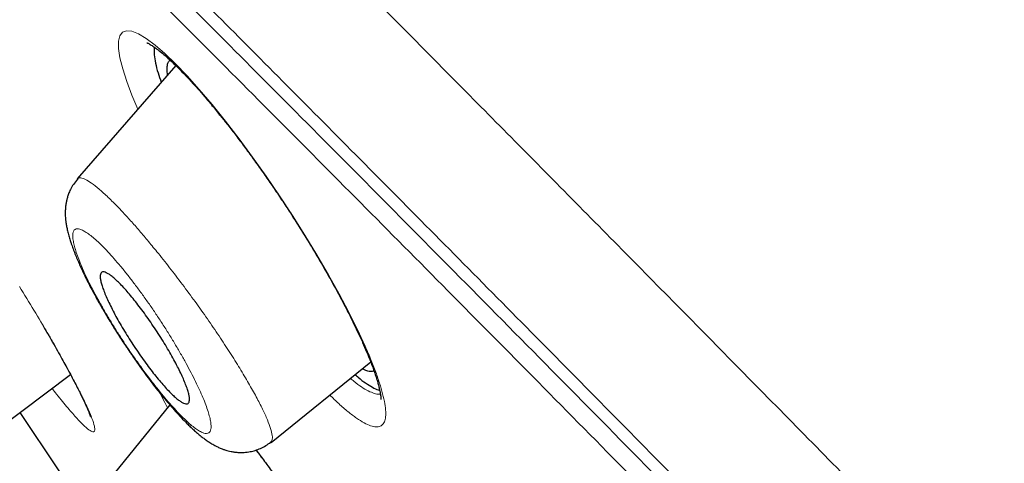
# Model space of a CAD drawing. Header units: millimetres. Extents: x 8 to 1170, y 12 to 886.
# Tile 42 of 256: x 65 to 76, y 855 to 860. Entities that reach past the tile are written whole.
import ezdxf

# ---------------------------------------------------------------- set-up
doc = ezdxf.new("R2010")
doc.units = ezdxf.units.MM

msp = doc.modelspace()

# ---------------------------------------------------------------- linework, layer by layer
at = {"color": 7, "linetype": 'Continuous', "lineweight": 30}
for p, q in [((66.49, 859.502), (65.339, 858.183)), ((67.601, 855.112), (68.762, 856.049)), ((64.052, 854.995), (65.262, 855.903)), ((66.42, 855.548), (65.653, 854.604))]:
    msp.add_line(p, q, dxfattribs=at)
at = {"color": 8, "linetype": 'Continuous', "lineweight": 0, "flags": 128}
for points in [[(66.048, 858.995), (65.979, 859.156), (65.918, 859.318), (65.871, 859.465), (65.839, 859.593), (65.822, 859.699), (65.822, 859.785), (65.837, 859.849), (65.868, 859.89), (65.914, 859.907), (65.976, 859.901), (66.054, 859.87), (66.145, 859.816), (66.248, 859.74), (66.362, 859.642), (66.487, 859.522), (66.622, 859.382), (66.764, 859.223), (66.914, 859.047), (67.07, 858.853), (67.228, 858.648), (67.386, 858.435), (67.543, 858.214), (67.699, 857.986), (67.85, 857.756), (67.995, 857.526), (68.135, 857.296), (68.269, 857.065), (68.394, 856.841), (68.507, 856.628), (68.608, 856.426), (68.697, 856.234), (68.697, 856.234)], [(68.697, 856.234), (68.678, 856.257), (68.668, 856.275)]]:
    msp.add_lwpolyline(points, dxfattribs=at)
at = {"color": 7, "linetype": 'Continuous', "lineweight": 30, "flags": 128}
msp.add_lwpolyline([(64.673, 855.461), (65.12, 854.792), (65.54, 854.169)], dxfattribs=at)
at = {"color": 8, "linetype": 'Continuous', "lineweight": 0}
for points, knots in [([(68.758, 885.374), (68.76, 885.372), (68.806, 885.348), (68.952, 885.246), (69.2, 885.066), (69.515, 884.823), (69.887, 884.526), (70.318, 884.173), (70.807, 883.765), (71.354, 883.303), (71.957, 882.786), (72.617, 882.215), (73.331, 881.591), (74.099, 880.914), (74.918, 880.186), (75.787, 879.408), (76.705, 878.58), (77.67, 877.705), (78.681, 876.782), (79.736, 875.814), (80.833, 874.801), (81.972, 873.744), (83.15, 872.644), (84.365, 871.505), (85.617, 870.327), (86.902, 869.113), (88.219, 867.865), (89.567, 866.584), (90.944, 865.272), (92.348, 863.933), (93.778, 862.567), (95.233, 861.176), (96.711, 859.764), (98.21, 858.333), (99.727, 856.884), (101.262, 855.419), (102.811, 853.941), (104.373, 852.452), (105.945, 850.953), (107.525, 849.445), (109.109, 847.931), (110.696, 846.411), (112.283, 844.887), (113.865, 843.36), (115.44, 841.833), (117.005, 840.308), (118.559, 838.787), (120.098, 837.274), (121.622, 835.77), (123.13, 834.281), (124.62, 832.808), (126.092, 831.358), (127.543, 829.931), (128.974, 828.535), (130.386, 827.173), (131.777, 825.846), (133.146, 824.558), (134.493, 823.311), (135.817, 822.107), (137.114, 820.947), (138.384, 819.832), (139.624, 818.763), (140.83, 817.743), (142.004, 816.767), (142.753, 816.158), (143.128, 815.852)], [0, 0, 0, 0, 0.000812, 0.016931, 0.033051, 0.049171, 0.065292, 0.081413, 0.097534, 0.113656, 0.12978, 0.145905, 0.16203, 0.178155, 0.194282, 0.21041, 0.226539, 0.242668, 0.258798, 0.274929, 0.29106, 0.307192, 0.323323, 0.339453, 0.355582, 0.371709, 0.387835, 0.403957, 0.420077, 0.436195, 0.452311, 0.468425, 0.484538, 0.500649, 0.516759, 0.53287, 0.548984, 0.565102, 0.581225, 0.597354, 0.613491, 0.629636, 0.645793, 0.66196, 0.67813, 0.694297, 0.710459, 0.726618, 0.74277, 0.758914, 0.775044, 0.79116, 0.807258, 0.823338, 0.839404, 0.85546, 0.871508, 0.887553, 0.903598, 0.919646, 0.935699, 0.951759, 0.967828, 0.983909, 1, 1, 1, 1]), ([(65.493, 885.1), (65.494, 885.103), (65.499, 885.111), (65.525, 885.108), (65.569, 885.093), (65.629, 885.063), (65.706, 885.018), (65.797, 884.958), (65.904, 884.885), (66.024, 884.797), (66.16, 884.696), (66.312, 884.58), (66.48, 884.448), (66.664, 884.302), (66.864, 884.14), (67.079, 883.965), (67.31, 883.774), (67.555, 883.57), (67.815, 883.351), (68.09, 883.118), (68.38, 882.871), (68.684, 882.61), (69.003, 882.334), (69.335, 882.047), (69.678, 881.747), (70.033, 881.436), (70.402, 881.111), (70.787, 880.771), (71.187, 880.416), (71.604, 880.044), (72.034, 879.66), (72.477, 879.262), (72.933, 878.851), (73.402, 878.428), (73.883, 877.992), (74.375, 877.544), (74.88, 877.083), (75.397, 876.611), (75.925, 876.126), (76.462, 875.632), (77.006, 875.129), (77.559, 874.618), (78.121, 874.096), (78.699, 873.559), (79.29, 873.008), (79.896, 872.441), (80.513, 871.864), (81.139, 871.276), (81.774, 870.678), (82.42, 870.07), (83.073, 869.452), (83.736, 868.825), (84.406, 868.19), (85.086, 867.546), (85.773, 866.892), (86.464, 866.234), (87.159, 865.572), (87.857, 864.907), (88.562, 864.233), (89.279, 863.548), (90.008, 862.852), (90.749, 862.143), (91.497, 861.428), (92.251, 860.706), (93.011, 859.978), (93.778, 859.244), (94.549, 858.506), (95.326, 857.763), (96.107, 857.016), (96.892, 856.264), (97.683, 855.508), (98.472, 854.753), (99.261, 853.999), (100.049, 853.246), (100.84, 852.49), (101.639, 851.726), (102.447, 850.954), (103.262, 850.175), (104.08, 849.393), (104.899, 848.609), (105.72, 847.824), (106.542, 847.036), (107.364, 846.248), (108.186, 845.459), (109.008, 844.67), (109.829, 843.88), (110.65, 843.089), (111.464, 842.303), (112.272, 841.521), (113.072, 840.744), (113.871, 839.967), (114.673, 839.186), (115.477, 838.4), (116.284, 837.611), (117.087, 836.823), (117.887, 836.037), (118.683, 835.253), (119.475, 834.472), (120.263, 833.694), (121.046, 832.921), (121.824, 832.152), (122.598, 831.387), (123.368, 830.628), (124.128, 829.877), (124.879, 829.137), (125.621, 828.407), (126.358, 827.683), (127.096, 826.962), (127.834, 826.244), (128.571, 825.529), (129.304, 824.823), (130.031, 824.126), (130.753, 823.439), (131.469, 822.761), (132.179, 822.094), (132.882, 821.438), (133.579, 820.793), (134.27, 820.158), (134.954, 819.535), (135.628, 818.927), (136.29, 818.333), (136.942, 817.755), (137.586, 817.187), (138.227, 816.627), (138.864, 816.075), (139.496, 815.532), (140.12, 815.001), (140.734, 814.482), (141.339, 813.976), (141.934, 813.482), (142.321, 813.163), (142.515, 813.004)], [0, 0, 0, 0, 0.003411, 0.011229, 0.019045, 0.02686, 0.034674, 0.042488, 0.050161, 0.057834, 0.065507, 0.073179, 0.081008, 0.088837, 0.096665, 0.104494, 0.112324, 0.120153, 0.127983, 0.135797, 0.143611, 0.151427, 0.159243, 0.167061, 0.174739, 0.182415, 0.19009, 0.197764, 0.205595, 0.213424, 0.221254, 0.229082, 0.236911, 0.24474, 0.252568, 0.26038, 0.268191, 0.276003, 0.283816, 0.291629, 0.299303, 0.306978, 0.314654, 0.322331, 0.330166, 0.338, 0.345832, 0.353664, 0.361494, 0.369324, 0.377154, 0.384966, 0.392777, 0.400589, 0.4084, 0.416212, 0.423884, 0.431556, 0.439228, 0.446901, 0.454731, 0.462562, 0.470394, 0.478227, 0.486061, 0.493895, 0.501729, 0.509544, 0.517358, 0.525171, 0.532984, 0.540796, 0.548468, 0.55614, 0.563812, 0.571483, 0.579312, 0.58714, 0.594969, 0.602797, 0.610627, 0.618457, 0.626287, 0.634102, 0.641918, 0.649735, 0.657552, 0.665368, 0.673043, 0.680718, 0.688391, 0.696064, 0.703893, 0.711722, 0.71955, 0.727379, 0.735207, 0.743035, 0.750864, 0.758676, 0.766488, 0.774301, 0.782114, 0.789928, 0.797604, 0.80528, 0.812958, 0.820635, 0.828468, 0.836299, 0.84413, 0.85196, 0.859789, 0.867617, 0.875446, 0.883256, 0.891067, 0.898877, 0.906688, 0.914498, 0.922169, 0.929841, 0.937513, 0.945185, 0.953015, 0.960845, 0.968677, 0.97651, 0.984341, 0.992171, 1, 1, 1, 1]), ([(95.622, 830.242), (95.143, 830.74), (94.185, 831.735), (92.748, 833.225), (91.314, 834.711), (89.881, 836.193), (88.454, 837.668), (87.064, 839.102), (85.716, 840.492), (84.409, 841.837), (83.116, 843.167), (81.837, 844.481), (80.549, 845.802), (79.254, 847.127), (77.956, 848.454), (76.677, 849.759), (75.418, 851.041), (74.181, 852.299), (72.993, 853.505), (71.858, 854.657), (70.776, 855.753), (69.723, 856.817), (68.7, 857.848), (67.688, 858.866), (66.69, 859.868), (65.709, 860.849), (64.765, 861.79), (63.859, 862.691), (62.993, 863.548), (62.188, 864.344), (61.442, 865.078), (60.751, 865.754), (60.101, 866.387), (59.491, 866.978), (58.911, 867.536), (58.364, 868.058), (57.856, 868.538), (57.396, 868.967), (56.985, 869.344), (56.624, 869.669), (56.32, 869.935), (56.071, 870.146), (55.874, 870.304), (55.722, 870.413), (55.617, 870.474), (55.557, 870.489), (55.55, 870.445), (55.565, 870.395), (55.597, 870.346), (55.597, 870.346)], [0, 0, 0, 0, 0.0223945, 0.0447623, 0.0671383, 0.0895572, 0.1120536, 0.1344929, 0.155519, 0.1764933, 0.1974436, 0.2183971, 0.2393814, 0.2615256, 0.2836837, 0.3058876, 0.3281685, 0.3505573, 0.3729721, 0.3940107, 0.4149971, 0.4359557, 0.4569115, 0.4778892, 0.5001337, 0.5223889, 0.5446836, 0.5670465, 0.5895062, 0.6118572, 0.6327951, 0.6537096, 0.6746241, 0.6955616, 0.7165457, 0.7387949, 0.7610491, 0.7833362, 0.8056844, 0.828122, 0.8505315, 0.8715523, 0.8925294, 0.9134863, 0.9344463, 0.955433, 0.9776926, 0.9999249, 1, 1, 1, 1]), ([(65.346, 858.177), (65.348, 858.181), (65.358, 858.196), (65.393, 858.194), (65.45, 858.171), (65.527, 858.121), (65.62, 858.044), (65.729, 857.942), (65.841, 857.828), (65.95, 857.71), (66.053, 857.594), (66.159, 857.468), (66.281, 857.32), (66.418, 857.148), (66.568, 856.952), (66.716, 856.752), (66.859, 856.55), (66.995, 856.351), (67.122, 856.157), (67.238, 855.973), (67.341, 855.799), (67.43, 855.64), (67.504, 855.497), (67.56, 855.372), (67.599, 855.268), (67.617, 855.19), (67.617, 855.138), (67.602, 855.124), (67.596, 855.118)], [0, 0, 0, 0, 0.018031, 0.059355, 0.100516, 0.141457, 0.182525, 0.223857, 0.26536, 0.296531, 0.327674, 0.358751, 0.389754, 0.431017, 0.472281, 0.513551, 0.554781, 0.595919, 0.636939, 0.67795, 0.719033, 0.760188, 0.801395, 0.842644, 0.883968, 0.925446, 0.967083, 1, 1, 1, 1]), ([(65.873, 856.297), (65.898, 856.258), (65.949, 856.181), (66.02, 856.08), (66.081, 855.994), (66.134, 855.921), (66.197, 855.838), (66.268, 855.747), (66.345, 855.651), (66.42, 855.564), (66.491, 855.484), (66.559, 855.414), (66.622, 855.354), (66.68, 855.304), (66.732, 855.265), (66.779, 855.236), (66.818, 855.219), (66.85, 855.214), (66.875, 855.22), (66.892, 855.238), (66.901, 855.267), (66.902, 855.308), (66.896, 855.36), (66.882, 855.421), (66.861, 855.49), (66.833, 855.568), (66.798, 855.654), (66.757, 855.746), (66.709, 855.845), (66.655, 855.95), (66.595, 856.06), (66.531, 856.173), (66.462, 856.289), (66.391, 856.405), (66.317, 856.521), (66.24, 856.636), (66.162, 856.749), (66.082, 856.86), (66.002, 856.967), (65.923, 857.069), (65.845, 857.165), (65.77, 857.253), (65.698, 857.333), (65.631, 857.403), (65.568, 857.463), (65.51, 857.513), (65.458, 857.552), (65.411, 857.58), (65.372, 857.597), (65.34, 857.602), (65.315, 857.596), (65.298, 857.578), (65.289, 857.548), (65.288, 857.508), (65.294, 857.456), (65.308, 857.395), (65.329, 857.326), (65.357, 857.248), (65.392, 857.162), (65.433, 857.07), (65.481, 856.971), (65.535, 856.866), (65.594, 856.757), (65.659, 856.644), (65.727, 856.529), (65.798, 856.413), (65.848, 856.335), (65.873, 856.297)], [0, 0, 0, 0, 0.015504, 0.031233, 0.041612, 0.052002, 0.062447, 0.078406, 0.094034, 0.109487, 0.124929, 0.140463, 0.15594, 0.171533, 0.187409, 0.203199, 0.218783, 0.234316, 0.249951, 0.265375, 0.280831, 0.296479, 0.31247, 0.328053, 0.343733, 0.359464, 0.374964, 0.390561, 0.406086, 0.421682, 0.43749, 0.453352, 0.468987, 0.484536, 0.500146, 0.51571, 0.531207, 0.546796, 0.562634, 0.578227, 0.593859, 0.609619, 0.625087, 0.640582, 0.656042, 0.67164, 0.687543, 0.703361, 0.718951, 0.734467, 0.750063, 0.765552, 0.781029, 0.796648, 0.812562, 0.828295, 0.843864, 0.85941, 0.875069, 0.890575, 0.906057, 0.921661, 0.937529, 0.953118, 0.968746, 0.984478, 1, 1, 1, 1]), ([(64.667, 856.929), (64.724, 856.835), (64.839, 856.648), (64.994, 856.384), (65.136, 856.137), (65.26, 855.913), (65.364, 855.716), (65.446, 855.549), (65.506, 855.414), (65.54, 855.315), (65.549, 855.254), (65.534, 855.229), (65.494, 855.242), (65.43, 855.294), (65.344, 855.382), (65.233, 855.509), (65.133, 855.631), (65.065, 855.719), (65.047, 855.742)], [0, 0, 0, 0, 0.064868, 0.129648, 0.195346, 0.26087, 0.325618, 0.390595, 0.455689, 0.52054, 0.586257, 0.651932, 0.716654, 0.781495, 0.846533, 0.911229, 0.976714, 1, 1, 1, 1]), ([(68.697, 856.234), (68.722, 856.177), (68.771, 856.063), (68.83, 855.909), (68.877, 855.769), (68.911, 855.644), (68.933, 855.535), (68.94, 855.444), (68.933, 855.374), (68.911, 855.325), (68.876, 855.296), (68.827, 855.288), (68.763, 855.302), (68.687, 855.337), (68.599, 855.391), (68.499, 855.467), (68.395, 855.556), (68.32, 855.63), (68.285, 855.664)], [0, 0, 0, 0, 0.06287, 0.125392, 0.188095, 0.251504, 0.315748, 0.378854, 0.441387, 0.503928, 0.566774, 0.629279, 0.692038, 0.75564, 0.819802, 0.882707, 0.94497, 1, 1, 1, 1]), ([(68.525, 855.858), (68.539, 855.846), (68.586, 855.806), (68.656, 855.756), (68.736, 855.708), (68.805, 855.681), (68.851, 855.67), (68.871, 855.674), (68.875, 855.675)], [0, 0, 0, 0, 0.088448, 0.300888, 0.513943, 0.727441, 0.941181, 1, 1, 1, 1]), ([(66.393, 855.515), (66.382, 855.536), (66.35, 855.596), (66.325, 855.649), (66.309, 855.682)], [0, 0, 0, 0, 0.355231, 1, 1, 1, 1]), ([(67.428, 855.023), (67.462, 854.978), (67.55, 854.86), (67.695, 854.66), (67.86, 854.427), (68.023, 854.19), (68.183, 853.951), (68.357, 853.685), (68.538, 853.398), (68.72, 853.096), (68.826, 852.911), (68.879, 852.818)], [0, 0, 0, 0, 0.064921, 0.169174, 0.272496, 0.37545, 0.479148, 0.584676, 0.723888, 0.86151, 1, 1, 1, 1])]:
    msp.add_open_spline(points, degree=3, knots=knots, dxfattribs=at)
at = {"color": 7, "linetype": 'Continuous', "lineweight": 30}
for points, knots in [([(137.282, 827.909), (137.227, 827.97), (137.045, 828.17), (136.738, 828.505), (136.366, 828.91), (136.006, 829.301), (135.658, 829.676), (135.328, 830.032), (135.016, 830.366), (134.722, 830.681), (134.439, 830.984), (134.166, 831.274), (133.9, 831.557), (133.64, 831.832), (133.388, 832.099), (133.148, 832.351), (132.921, 832.59), (132.707, 832.815), (132.508, 833.023), (132.326, 833.214), (132.157, 833.39), (131.994, 833.561), (131.831, 833.73), (131.595, 833.975), (131.283, 834.299), (130.889, 834.706), (130.482, 835.125), (130.173, 835.442), (129.966, 835.654), (129.866, 835.756), (129.765, 835.859), (129.663, 835.963), (129.561, 836.067), (129.462, 836.168), (129.372, 836.259), (129.295, 836.338), (129.23, 836.404), (129.175, 836.46), (129.13, 836.505), (129.097, 836.539), (129.074, 836.562), (129.058, 836.579), (129.041, 836.596), (129.017, 836.621), (128.985, 836.653), (128.945, 836.693), (128.898, 836.741), (128.835, 836.805), (128.755, 836.886), (128.656, 836.986), (128.543, 837.1), (128.416, 837.228), (128.275, 837.37), (128.121, 837.526), (127.952, 837.695), (127.77, 837.878), (127.573, 838.075), (127.363, 838.286), (127.138, 838.51), (126.893, 838.754), (126.627, 839.019), (126.338, 839.306), (126.033, 839.608), (125.712, 839.925), (125.374, 840.258), (125.019, 840.606), (124.658, 840.959), (124.293, 841.315), (123.924, 841.674), (123.54, 842.046), (123.143, 842.431), (122.731, 842.828), (122.304, 843.237), (121.864, 843.659), (121.408, 844.093), (120.939, 844.54), (120.454, 844.998), (119.955, 845.469), (119.451, 845.942), (118.944, 846.418), (118.432, 846.894), (117.907, 847.381), (117.369, 847.879), (116.815, 848.39), (116.243, 848.913), (115.655, 849.45), (115.053, 849.998), (114.436, 850.555), (113.809, 851.12), (113.172, 851.691), (112.525, 852.269), (111.863, 852.856), (111.183, 853.457), (110.484, 854.071), (109.765, 854.7), (109.031, 855.338), (108.283, 855.985), (107.519, 856.642), (106.74, 857.309), (105.946, 857.985), (105.136, 858.669), (104.311, 859.363), (103.471, 860.066), (102.615, 860.777), (101.743, 861.497), (100.855, 862.225), (99.921, 862.987), (98.938, 863.782), (97.906, 864.611), (96.855, 865.45), (95.783, 866.297), (94.726, 867.127), (93.683, 867.939), (92.657, 868.733), (91.614, 869.533), (90.554, 870.339), (89.477, 871.152), (88.382, 871.971), (87.301, 872.772), (86.236, 873.555), (85.186, 874.32), (84.121, 875.09), (83.041, 875.863), (81.945, 876.64), (80.834, 877.421), (79.707, 878.205), (78.565, 878.992), (77.406, 879.781), (76.231, 880.572), (75.039, 881.365), (73.854, 882.144), (72.676, 882.908), (71.506, 883.657), (70.32, 884.405), (69.411, 884.973), (68.897, 885.288), (68.784, 885.357)], [0, 0, 0, 0, 0.002739, 0.00908, 0.015212, 0.021134, 0.026846, 0.032349, 0.037346, 0.042157, 0.046781, 0.051219, 0.055471, 0.059778, 0.063874, 0.067762, 0.07144, 0.074909, 0.078169, 0.081051, 0.083746, 0.086331, 0.088953, 0.091617, 0.097716, 0.104024, 0.110542, 0.11727, 0.118856, 0.120454, 0.122063, 0.123684, 0.125315, 0.126944, 0.128422, 0.129612, 0.130642, 0.131513, 0.132226, 0.132776, 0.133114, 0.133301, 0.133558, 0.133939, 0.134444, 0.135074, 0.135827, 0.136705, 0.138061, 0.139635, 0.141427, 0.143437, 0.145666, 0.148113, 0.150778, 0.153662, 0.156764, 0.160083, 0.163622, 0.167378, 0.17166, 0.176195, 0.180981, 0.18602, 0.191311, 0.196854, 0.20265, 0.208183, 0.213929, 0.219886, 0.226055, 0.232436, 0.239029, 0.245834, 0.25285, 0.260078, 0.267518, 0.27517, 0.283034, 0.290642, 0.298438, 0.306423, 0.314597, 0.322959, 0.331647, 0.34053, 0.349607, 0.35888, 0.368347, 0.377834, 0.38751, 0.397374, 0.407426, 0.417877, 0.428525, 0.439368, 0.450408, 0.461645, 0.473077, 0.484706, 0.496531, 0.508553, 0.52077, 0.533184, 0.545794, 0.558599, 0.571601, 0.586128, 0.600892, 0.615893, 0.631129, 0.646602, 0.660873, 0.67534, 0.690001, 0.704857, 0.719908, 0.735153, 0.750594, 0.76492, 0.779409, 0.794062, 0.808879, 0.82386, 0.839005, 0.854314, 0.869786, 0.885422, 0.901222, 0.917185, 0.93331, 0.948664, 0.964163, 0.979807, 0.995596, 1, 1, 1, 1]), ([(54.571, 873.98), (54.594, 873.977), (54.64, 873.972), (54.807, 873.862), (55.045, 873.677), (55.361, 873.413), (55.751, 873.069), (56.216, 872.648), (56.784, 872.122), (57.471, 871.476), (58.289, 870.694), (59.205, 869.81), (60.213, 868.828), (61.312, 867.75), (62.442, 866.635), (63.586, 865.5), (64.73, 864.361), (65.932, 863.16), (67.19, 861.899), (68.502, 860.58), (69.866, 859.205), (71.278, 857.778), (72.735, 856.301), (74.236, 854.777), (75.777, 853.209), (77.355, 851.6), (78.968, 849.953), (80.612, 848.27), (82.378, 846.46), (84.268, 844.519), (86.281, 842.447), (88.319, 840.347), (90.375, 838.223), (92.446, 836.081), (94.426, 834.028), (96.31, 832.073), (98.094, 830.218), (99.873, 828.365), (101.646, 826.518), (103.407, 824.678), (105.154, 822.851), (106.884, 821.039), (108.593, 819.245), (110.279, 817.474), (111.938, 815.728), (113.566, 814.011), (115.161, 812.326), (116.719, 810.677), (118.323, 808.976), (119.962, 807.235), (121.621, 805.467), (123.215, 803.763), (124.739, 802.13), (126.194, 800.566), (127.098, 799.59), (127.55, 799.102)], [0, 0, 0, 0, 0.017859, 0.035717, 0.053574, 0.07143, 0.089287, 0.107143, 0.125, 0.145832, 0.166666, 0.1875, 0.208333, 0.229166, 0.249999, 0.267856, 0.285713, 0.303571, 0.321429, 0.339287, 0.357144, 0.375001, 0.392858, 0.410715, 0.428572, 0.446429, 0.464286, 0.482143, 0.500002, 0.520835, 0.541668, 0.562501, 0.583334, 0.604167, 0.624999, 0.642856, 0.660713, 0.678571, 0.696428, 0.714286, 0.732144, 0.750003, 0.76786, 0.785718, 0.803575, 0.821433, 0.839289, 0.857146, 0.875003, 0.895835, 0.916668, 0.9375, 0.958333, 0.979167, 1, 1, 1, 1]), ([(134.72, 788.678), (134.727, 788.685), (134.742, 788.7), (134.713, 788.776), (134.647, 788.889), (134.54, 789.045), (134.394, 789.241), (134.208, 789.478), (133.991, 789.747), (133.745, 790.043), (133.475, 790.364), (133.173, 790.717), (132.84, 791.102), (132.475, 791.52), (132.066, 791.984), (131.61, 792.499), (131.105, 793.065), (130.564, 793.667), (129.989, 794.305), (129.379, 794.978), (128.733, 795.686), (128.072, 796.409), (127.4, 797.142), (126.721, 797.88), (126.017, 798.644), (125.287, 799.434), (124.531, 800.249), (123.728, 801.114), (122.875, 802.03), (121.972, 802.999), (121.042, 803.994), (120.086, 805.015), (119.104, 806.062), (118.093, 807.137), (117.087, 808.208), (116.088, 809.269), (115.103, 810.313), (114.105, 811.371), (113.091, 812.443), (112.064, 813.529), (110.991, 814.66), (109.874, 815.837), (108.712, 817.059), (107.536, 818.295), (106.346, 819.544), (105.142, 820.806), (103.923, 822.082), (102.727, 823.334), (101.557, 824.556), (100.419, 825.745), (99.279, 826.935), (98.136, 828.126), (96.991, 829.318), (95.81, 830.545), (94.596, 831.807), (93.348, 833.101), (92.101, 834.394), (90.853, 835.684), (89.606, 836.974), (88.361, 838.26), (87.156, 839.504), (85.994, 840.702), (84.878, 841.852), (83.772, 842.99), (82.677, 844.116), (81.592, 845.229), (80.534, 846.314), (79.503, 847.37), (78.499, 848.398), (77.506, 849.411), (76.525, 850.412), (75.555, 851.4), (74.598, 852.375), (73.655, 853.333), (72.716, 854.286), (71.784, 855.232), (70.859, 856.169), (69.954, 857.084), (69.07, 857.976), (68.207, 858.846), (67.379, 859.679), (66.584, 860.477), (65.822, 861.239), (65.082, 861.979), (64.362, 862.696), (63.663, 863.391), (62.986, 864.063), (62.333, 864.708), (61.697, 865.336), (61.08, 865.943), (60.483, 866.529), (59.915, 867.084), (59.375, 867.609), (58.865, 868.103), (58.392, 868.557), (57.954, 868.975), (57.552, 869.357), (57.177, 869.709), (56.83, 870.031), (56.511, 870.325), (56.22, 870.588), (55.958, 870.822), (55.722, 871.028), (55.514, 871.205), (55.336, 871.35), (55.191, 871.46), (55.079, 871.536), (54.998, 871.58), (54.972, 871.58), (54.959, 871.58)], [0, 0, 0, 0, 0.010081, 0.020137, 0.030179, 0.040216, 0.050257, 0.060311, 0.070335, 0.079491, 0.088633, 0.097767, 0.1069, 0.116039, 0.125192, 0.135253, 0.145282, 0.155288, 0.16528, 0.175267, 0.185259, 0.195301, 0.204496, 0.213673, 0.222839, 0.232002, 0.241168, 0.250345, 0.260322, 0.270285, 0.280246, 0.290212, 0.300194, 0.310203, 0.320293, 0.329526, 0.338727, 0.347904, 0.357065, 0.366218, 0.375372, 0.385323, 0.395264, 0.405207, 0.415162, 0.425139, 0.435149, 0.445226, 0.454443, 0.463632, 0.472801, 0.481959, 0.491116, 0.500279, 0.510233, 0.520184, 0.530144, 0.540125, 0.550137, 0.560192, 0.570258, 0.579448, 0.588609, 0.59775, 0.60688, 0.616007, 0.625139, 0.633867, 0.642594, 0.651329, 0.660077, 0.668845, 0.677642, 0.686473, 0.695244, 0.704395, 0.713529, 0.722653, 0.731774, 0.740899, 0.750037, 0.758756, 0.767483, 0.776222, 0.78498, 0.793764, 0.802579, 0.811433, 0.820208, 0.829363, 0.838502, 0.847632, 0.856762, 0.865897, 0.875044, 0.883755, 0.89247, 0.901196, 0.909939, 0.918704, 0.927499, 0.936329, 0.945126, 0.954305, 0.963462, 0.972602, 0.981734, 0.990864, 1, 1, 1, 1]), ([(55.515, 870.593), (55.49, 870.626), (55.404, 870.738), (55.306, 870.88), (55.22, 871.019), (55.184, 871.105), (55.195, 871.144), (55.257, 871.13), (55.373, 871.06), (55.543, 870.935), (55.766, 870.754), (56.042, 870.518), (56.364, 870.234), (56.726, 869.906), (57.125, 869.539), (57.568, 869.125), (58.055, 868.666), (58.597, 868.148), (59.198, 867.57), (59.86, 866.929), (60.569, 866.238), (61.324, 865.498), (62.125, 864.709), (62.954, 863.889), (63.806, 863.044), (64.675, 862.18), (65.578, 861.279), (66.515, 860.342), (67.506, 859.348), (68.553, 858.295), (69.657, 857.182), (70.793, 856.033), (71.963, 854.848), (73.166, 853.628), (74.377, 852.397), (75.591, 851.163), (76.8, 849.93), (78.029, 848.676), (79.277, 847.4), (80.567, 846.078), (81.9, 844.712), (83.274, 843.3), (84.663, 841.872), (86.068, 840.425), (87.489, 838.959), (88.899, 837.504), (90.291, 836.065), (91.659, 834.649), (93.029, 833.23), (94.401, 831.807), (95.316, 830.856), (95.774, 830.38)], [0, 0, 0, 0, 0.008171, 0.028208, 0.048202, 0.068176, 0.088152, 0.109458, 0.130739, 0.15202, 0.173328, 0.194691, 0.216062, 0.236118, 0.256105, 0.276048, 0.295967, 0.315886, 0.33724, 0.358546, 0.379832, 0.401123, 0.422447, 0.443837, 0.46394, 0.483969, 0.503945, 0.523891, 0.543831, 0.565126, 0.586376, 0.60761, 0.628856, 0.650142, 0.671542, 0.691685, 0.711764, 0.731805, 0.751831, 0.771869, 0.793068, 0.814234, 0.835396, 0.856587, 0.877837, 0.899267, 0.91947, 0.939616, 0.959735, 0.979853, 1, 1, 1, 1]), ([(66.151, 859.768), (66.151, 859.768), (66.151, 859.768), (66.154, 859.767), (66.161, 859.764), (66.174, 859.758), (66.191, 859.748), (66.212, 859.736), (66.234, 859.721), (66.265, 859.699), (66.308, 859.667), (66.366, 859.618), (66.43, 859.561), (66.502, 859.492), (66.583, 859.409), (66.665, 859.322), (66.746, 859.232), (66.826, 859.14), (66.914, 859.036), (67.005, 858.925), (67.097, 858.808), (67.19, 858.689), (67.29, 858.557), (67.395, 858.414), (67.499, 858.268), (67.601, 858.121), (67.7, 857.976), (67.801, 857.823), (67.904, 857.663), (68.007, 857.497), (68.111, 857.326), (68.214, 857.151), (68.315, 856.973), (68.404, 856.81), (68.481, 856.662), (68.548, 856.53), (68.611, 856.399), (68.649, 856.317), (68.668, 856.275)], [0, 0, 0, 0, 0.005885, 0.014978, 0.027954, 0.043326, 0.060057, 0.075963, 0.090966, 0.105418, 0.133528, 0.160823, 0.189237, 0.219183, 0.250663, 0.28362, 0.309318, 0.336008, 0.365155, 0.39713, 0.424743, 0.454156, 0.485357, 0.518332, 0.553064, 0.583345, 0.614836, 0.647585, 0.681644, 0.717021, 0.753714, 0.791706, 0.830971, 0.871469, 0.902632, 0.934449, 0.966907, 1, 1, 1, 1]), ([(66.241, 859.716), (66.24, 859.712), (66.234, 859.689), (66.238, 859.628), (66.252, 859.533), (66.278, 859.427), (66.307, 859.344), (66.32, 859.307)], [0, 0, 0, 0, 0.056276, 0.300312, 0.546185, 0.79631, 1, 1, 1, 1]), ([(66.394, 859.393), (66.393, 859.403), (66.388, 859.441), (66.389, 859.492), (66.399, 859.541), (66.415, 859.559), (66.422, 859.567)], [0, 0, 0, 0, 0.118812, 0.43018, 0.736129, 1, 1, 1, 1]), ([(65.343, 858.18), (65.327, 858.159), (65.296, 858.122), (65.263, 858.062), (65.24, 858.01), (65.226, 857.966), (65.216, 857.926), (65.208, 857.884), (65.203, 857.839), (65.201, 857.796), (65.201, 857.762), (65.203, 857.732), (65.206, 857.698), (65.211, 857.659), (65.219, 857.613), (65.231, 857.561), (65.245, 857.506), (65.26, 857.458), (65.274, 857.418), (65.285, 857.387), (65.296, 857.358), (65.308, 857.326), (65.325, 857.284), (65.347, 857.23), (65.377, 857.163), (65.411, 857.091), (65.448, 857.014), (65.489, 856.933), (65.533, 856.851), (65.573, 856.778), (65.606, 856.719), (65.631, 856.677), (65.653, 856.639), (65.676, 856.6), (65.704, 856.554), (65.737, 856.498), (65.777, 856.434), (65.823, 856.361), (65.881, 856.272), (65.95, 856.17), (66.025, 856.061), (66.097, 855.959), (66.166, 855.866), (66.23, 855.781), (66.295, 855.699), (66.359, 855.62), (66.423, 855.544), (66.488, 855.471), (66.553, 855.4), (66.61, 855.341), (66.659, 855.294), (66.7, 855.255), (66.742, 855.218), (66.784, 855.183), (66.825, 855.152), (66.866, 855.123), (66.909, 855.095), (66.954, 855.07), (66.998, 855.049), (67.036, 855.034), (67.069, 855.023), (67.101, 855.013), (67.136, 855.005), (67.178, 854.998), (67.229, 854.994), (67.29, 854.994), (67.354, 855.002), (67.418, 855.018), (67.479, 855.041), (67.541, 855.073), (67.578, 855.101), (67.598, 855.115)], [0, 0, 0, 0, 0.0169482, 0.0316683, 0.0439667, 0.0537477, 0.0624608, 0.0721893, 0.0849155, 0.0956059, 0.1037151, 0.1117469, 0.1203347, 0.1313079, 0.1451295, 0.160966, 0.1777168, 0.1936846, 0.2038612, 0.2121328, 0.2204781, 0.2294763, 0.2390917, 0.2557097, 0.2735478, 0.2924896, 0.3118334, 0.3314758, 0.3514353, 0.3704373, 0.3825393, 0.3920751, 0.3994293, 0.408009, 0.4186337, 0.4310561, 0.4454451, 0.4617983, 0.4795836, 0.5056943, 0.5305293, 0.5541034, 0.5764339, 0.5975418, 0.6175354, 0.6401333, 0.66124, 0.6827834, 0.7059929, 0.7293125, 0.7436073, 0.75848, 0.7742466, 0.7900349, 0.8044073, 0.8179779, 0.8317839, 0.8475929, 0.8595744, 0.8706146, 0.8795722, 0.8867813, 0.8948424, 0.9043156, 0.9152614, 0.9282602, 0.9434598, 0.9562124, 0.9699961, 0.9846548, 1, 1, 1, 1]), ([(66.51, 855.994), (66.523, 855.969), (66.548, 855.919), (66.579, 855.85), (66.606, 855.786), (66.627, 855.728), (66.641, 855.678), (66.649, 855.636), (66.65, 855.603), (66.646, 855.579), (66.634, 855.564), (66.617, 855.559), (66.595, 855.562), (66.566, 855.575), (66.533, 855.597), (66.494, 855.627), (66.451, 855.666), (66.404, 855.713), (66.353, 855.769), (66.299, 855.831), (66.242, 855.901), (66.184, 855.976), (66.124, 856.057), (66.064, 856.141), (66.005, 856.229), (65.947, 856.318), (65.892, 856.407), (65.839, 856.495), (65.791, 856.581), (65.748, 856.663), (65.709, 856.741), (65.677, 856.812), (65.65, 856.877), (65.63, 856.935), (65.616, 856.984), (65.609, 857.025), (65.608, 857.057), (65.613, 857.08), (65.625, 857.095), (65.642, 857.1), (65.665, 857.095), (65.694, 857.082), (65.728, 857.06), (65.767, 857.029), (65.81, 856.989), (65.858, 856.942), (65.909, 856.886), (65.963, 856.823), (66.02, 856.753), (66.079, 856.677), (66.138, 856.596), (66.198, 856.511), (66.257, 856.424), (66.314, 856.335), (66.369, 856.247), (66.421, 856.16), (66.468, 856.075), (66.496, 856.021), (66.51, 855.994)], [0, 0, 0, 0, 0.0177119, 0.0354239, 0.0535866, 0.0718042, 0.0899658, 0.1076411, 0.1253687, 0.143042, 0.1603241, 0.1776577, 0.1949377, 0.2120767, 0.2292686, 0.2464061, 0.2637182, 0.2810866, 0.2983987, 0.3161432, 0.3339481, 0.3516943, 0.369946, 0.3882608, 0.4065152, 0.425109, 0.4437656, 0.4623618, 0.4809708, 0.4996399, 0.5182499, 0.5365533, 0.5549128, 0.5732155, 0.5910421, 0.6089215, 0.6267461, 0.6441287, 0.6615627, 0.6789431, 0.6960917, 0.7132926, 0.7304395, 0.7476635, 0.7649425, 0.782166, 0.7997581, 0.8174093, 0.8350026, 0.8531044, 0.8712686, 0.8893729, 0.9077967, 0.9262829, 0.9447094, 0.9631195, 0.9815884, 1, 1, 1, 1]), ([(64.934, 856.484), (64.952, 856.454), (64.993, 856.384), (65.052, 856.282), (65.11, 856.18), (65.162, 856.087), (65.212, 855.996), (65.26, 855.907), (65.304, 855.824), (65.34, 855.755), (65.37, 855.696), (65.394, 855.646), (65.418, 855.596), (65.441, 855.547), (65.461, 855.502), (65.476, 855.463), (65.486, 855.437), (65.492, 855.419), (65.494, 855.411), (65.494, 855.412), (65.494, 855.413)], [0, 0, 0, 0, 0.054185, 0.123293, 0.188634, 0.250213, 0.30803, 0.379264, 0.443808, 0.501651, 0.5528, 0.599738, 0.644234, 0.706273, 0.762551, 0.816782, 0.87798, 0.922959, 0.971488, 1, 1, 1, 1]), ([(68.668, 856.275), (68.684, 856.239), (68.713, 856.171), (68.75, 856.082), (68.779, 856.006), (68.801, 855.944), (68.818, 855.895), (68.83, 855.856), (68.84, 855.825), (68.847, 855.801), (68.852, 855.779), (68.858, 855.759), (68.862, 855.739), (68.867, 855.719), (68.872, 855.697), (68.876, 855.673), (68.879, 855.649), (68.881, 855.628), (68.881, 855.616), (68.881, 855.61), (68.881, 855.611), (68.882, 855.611)], [0, 0, 0, 0, 0.104549, 0.19819, 0.280936, 0.352802, 0.41381, 0.463985, 0.503357, 0.536075, 0.568219, 0.599841, 0.630941, 0.661649, 0.704276, 0.756118, 0.817058, 0.879211, 0.935651, 0.979712, 1, 1, 1, 1]), ([(68.579, 855.902), (68.592, 855.891), (68.636, 855.852), (68.705, 855.801), (68.783, 855.753), (68.837, 855.726), (68.861, 855.722), (68.867, 855.721)], [0, 0, 0, 0, 0.099953, 0.369429, 0.64356, 0.915759, 1, 1, 1, 1]), ([(68.8, 855.946), (68.793, 855.943), (68.774, 855.935), (68.732, 855.94), (68.692, 855.953), (68.667, 855.967), (68.663, 855.969)], [0, 0, 0, 0, 0.225534, 0.586889, 0.945781, 1, 1, 1, 1]), ([(67.426, 855.023), (67.438, 855.007), (67.483, 854.947), (67.565, 854.836), (67.672, 854.69), (67.783, 854.534), (67.899, 854.37), (68.017, 854.197), (68.139, 854.016), (68.255, 853.84), (68.364, 853.67), (68.467, 853.508), (68.569, 853.343), (68.668, 853.179), (68.765, 853.014), (68.824, 852.909), (68.854, 852.856)], [0, 0, 0, 0, 0.023155, 0.088463, 0.156551, 0.227458, 0.301325, 0.378217, 0.458161, 0.541156, 0.612631, 0.686167, 0.761718, 0.839234, 0.918671, 1, 1, 1, 1])]:
    msp.add_open_spline(points, degree=3, knots=knots, dxfattribs=at)

doc.saveas('drawing.dxf')
